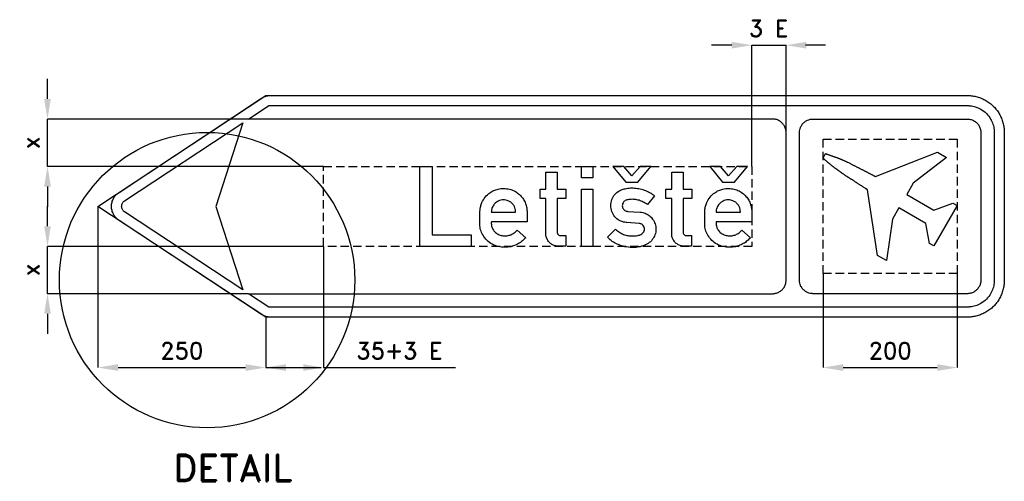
# Model space of a CAD drawing. Header units: millimetres. Extents: x -97 to 1370, y -42 to 645.
import ezdxf

# ---------------------------------------------------------------- set-up
doc = ezdxf.new("R2010")
doc.units = ezdxf.units.MM
doc.header["$LTSCALE"] = 5
doc.linetypes.add('ČÁRKOVANÁX2', pattern=[1.5, 1, -0.5])
doc.layers.add('Kóty', color=2, linetype='Continuous')
doc.layers.add('Značka', color=7, linetype='Continuous')
doc.styles.get("Standard").update_dxf_attribs({"font": 'romand.shx', "height": 25})
doc.dimstyles.get("Standard").update_dxf_attribs({"dimtxt": 25, "dimasz": 30, "dimexe": 0.18, "dimexo": 0.0625, "dimgap": 12.5, "dimtad": 1, "dimdec": 0, "dimzin": 0, "dimdsep": 46, "dimtxsty": 'Standard', "dimcen": 0.09, "dimadec": 0, "dimazin": 0, "dimtfac": 1, "dimtdec": 0, "dimtofl": 0, "dimtmove": 0, "dimatfit": 3, "dimfxl": 1, "dimtolj": 1, "dimtzin": 0, "dimarcsym": 0})

# ---------------------------------------------------------------- blocks, each defined once
blk = doc.blocks.new('*D0')
at = {"layer": 'Defpoints', "color": 0, "transparency": 16777216}
for p in [(19.6, 366.9), (269.6, 201.9), (269.6, 126.9)]:
    blk.add_point(p, dxfattribs=at)
at = {"layer": 'Kóty', "color": 0, "lineweight": -2, "transparency": 16777216}
for p, q in [((19.6, 366.9), (19.6, 126.8)), ((269.6, 201.9), (269.6, 126.8)), ((49.6, 126.9), (239.6, 126.9))]:
    blk.add_line(p, q, dxfattribs=at)
at = {"layer": 'Kóty', "color": 0, "transparency": 16777216}
for points in [[(49.6, 131.9), (49.6, 121.9), (19.6, 126.9)], [(239.6, 131.9), (239.6, 121.9), (269.6, 126.9)]]:
    blk.add_solid(points, dxfattribs=at)
at = {"layer": 'Kóty', "color": 0, "transparency": 16777216, "insert": (144.6, 151.9), "char_height": 25, "attachment_point": 5}
blk.add_mtext('\\A1;250', dxfattribs=at)
blk = doc.blocks.new('*D1')
at = {"layer": 'Defpoints', "color": 0, "transparency": 16777216}
for p in [(355.6, 307.4), (269.6, 164.3), (355.6, 126.9)]:
    blk.add_point(p, dxfattribs=at)
at = {"layer": 'Kóty', "color": 0, "lineweight": -2, "transparency": 16777216}
for p, q in [((355.6, 307.4), (355.6, 126.8)), ((269.6, 164.3), (269.6, 126.8)), ((299.6, 126.9), (325.6, 126.9)), ((355.6, 126.9), (552.3, 126.9))]:
    blk.add_line(p, q, dxfattribs=at)
at = {"layer": 'Kóty', "color": 0, "transparency": 16777216}
for points in [[(299.6, 131.9), (299.6, 121.9), (269.6, 126.9)], [(325.6, 131.9), (325.6, 121.9), (355.6, 126.9)]]:
    blk.add_solid(points, dxfattribs=at)
at = {"layer": 'Kóty', "color": 0, "transparency": 16777216, "insert": (468.9, 151.9), "char_height": 25, "attachment_point": 5}
blk.add_mtext('\\A1;35+3 E', dxfattribs=at)
blk = doc.blocks.new('*D2')
at = {"layer": 'Defpoints', "color": 0, "transparency": 16777216}
for p in [(-55.4, 496.9), (243.8, 496.9), (355.6, 426.4)]:
    blk.add_point(p, dxfattribs=at)
at = {"layer": 'Kóty', "color": 0, "lineweight": -2, "transparency": 16777216}
for p, q in [((-55.4, 526.9), (-55.4, 556.9)), ((243.7, 496.9), (-55.6, 496.9)), ((355.5, 426.4), (-55.6, 426.4)), ((-55.4, 396.4), (-55.4, 366.4))]:
    blk.add_line(p, q, dxfattribs=at)
at = {"layer": 'Kóty', "color": 0, "transparency": 16777216}
for points in [[(-60.4, 526.9), (-50.4, 526.9), (-55.4, 496.9)], [(-60.4, 396.4), (-50.4, 396.4), (-55.4, 426.4)]]:
    blk.add_solid(points, dxfattribs=at)
at = {"layer": 'Kóty', "color": 0, "transparency": 16777216, "insert": (-80.4, 461.7), "char_height": 25, "attachment_point": 5, "rotation": 90}
blk.add_mtext('\\A1;x', dxfattribs=at)
blk = doc.blocks.new('*D3')
at = {"layer": 'Defpoints', "color": 0, "transparency": 16777216}
for p in [(355.6, 307.4), (-55.4, 236.9), (243.8, 236.9)]:
    blk.add_point(p, dxfattribs=at)
at = {"layer": 'Kóty', "color": 0, "lineweight": -2, "transparency": 16777216}
for p, q in [((-55.4, 337.4), (-55.4, 367.4)), ((355.5, 307.4), (-55.6, 307.4)), ((243.7, 236.9), (-55.6, 236.9)), ((-55.4, 206.9), (-55.4, 176.9))]:
    blk.add_line(p, q, dxfattribs=at)
at = {"layer": 'Kóty', "color": 0, "transparency": 16777216}
for points in [[(-60.4, 337.4), (-50.4, 337.4), (-55.4, 307.4)], [(-60.4, 206.9), (-50.4, 206.9), (-55.4, 236.9)]]:
    blk.add_solid(points, dxfattribs=at)
at = {"layer": 'Kóty', "color": 0, "transparency": 16777216, "insert": (-80.4, 272.2), "char_height": 25, "attachment_point": 5, "rotation": 90}
blk.add_mtext('\\A1;x', dxfattribs=at)
blk = doc.blocks.new('*D5')
at = {"layer": 'Defpoints', "color": 0, "transparency": 16777216}
for p in [(1099.6, 266.9), (1299.6, 266.9), (1299.6, 126.9)]:
    blk.add_point(p, dxfattribs=at)
at = {"layer": 'Kóty', "color": 0, "lineweight": -2, "transparency": 16777216}
for p, q in [((1099.6, 266.9), (1099.6, 126.8)), ((1299.6, 266.9), (1299.6, 126.8)), ((1129.6, 126.9), (1269.6, 126.9))]:
    blk.add_line(p, q, dxfattribs=at)
at = {"layer": 'Kóty', "color": 0, "transparency": 16777216}
for points in [[(1129.6, 131.9), (1129.6, 121.9), (1099.6, 126.9)], [(1269.6, 131.9), (1269.6, 121.9), (1299.6, 126.9)]]:
    blk.add_solid(points, dxfattribs=at)
at = {"layer": 'Kóty', "color": 0, "transparency": 16777216, "insert": (1199.6, 151.9), "char_height": 25, "attachment_point": 5}
blk.add_mtext('\\A1;200', dxfattribs=at)

msp = doc.modelspace()

# ---------------------------------------------------------------- linework, layer by layer
at = {"layer": 'Kóty'}
for p, q in [((963.6, 606.9), (933.6, 606.9)), ((993.6, 426.5), (993.6, 607.1)), ((1044.6, 426.5), (1044.6, 607.1)), ((1103.4, 606.9), (1073.4, 606.9))]:
    msp.add_line(p, q, dxfattribs=at)
for points in [[(993.6, 606.9), (1044.6, 606.9)], [(-55.4, 426.4), (-55.4, 496.9)], [(-55.4, 236.9), (-55.4, 307.4)], [(269.6, 126.9), (352.2, 126.9)]]:
    msp.add_lwpolyline(points, dxfattribs=at)
for points in [[(963.6, 611.9), (963.6, 601.9), (993.6, 606.9)], [(1074.6, 611.9), (1074.6, 601.9), (1044.6, 606.9)]]:
    msp.add_solid(points, dxfattribs=at)
at = {"layer": 'Značka', "color": 7}
msp.add_lwpolyline([(277.1, 201.9), (269.6, 201.9), (19.6, 366.9), (269.6, 531.9), (277.1, 531.9)], dxfattribs=at)
at = {"layer": 'Značka', "color": 3}
for points in [[(943.6, 201.9), (277.1, 201.9), (276.4, 202), (275.6, 202, -0.031197), (272.7, 202.3, -0.030404), (269.9, 203, -0.031439), (267.2, 204, -0.034567), (264.6, 205.3), (263.9, 205.7), (263.3, 206.1), (51.2, 346.1), (50.2, 346.8), (49.2, 347.5, -0.052621), (45.7, 351, -0.052763), (43, 355.1, -0.065594), (40.7, 360.8, -0.065786), (40, 366.9, -0.065487), (40.7, 373.1, -0.063894), (43, 378.8, -0.052764), (45.7, 382.9, -0.057603), (49.2, 386.3), (50.2, 387.1), (51.2, 387.8), (263.3, 527.8), (263.9, 528.2), (264.6, 528.6, -0.030757), (267.2, 529.9, -0.030254), (269.9, 530.9, -0.031549), (272.7, 531.6, -0.034909), (275.6, 531.9), (276.4, 531.9), (277.1, 531.9), (924.6, 531.9), (943.6, 531.9), (1314.6, 531.9), (1314.8, 531.9), (1315, 531.9, -0.032187), (1322.1, 531.4, -0.035442), (1329.1, 530, -0.036278), (1335.9, 527.7, -0.034421), (1342.2, 524.5, -0.033718), (1348.1, 520.5, -0.034078), (1353.5, 515.8, -0.034199), (1358.2, 510.5, -0.034241), (1362.1, 504.6, -0.034034), (1365.3, 498.2, -0.033395), (1367.6, 491.5, -0.034109), (1369.1, 484.5, -0.036744), (1369.6, 477.4), (1369.6, 477.2), (1369.6, 476.9), (1369.6, 256.9), (1369.6, 256.7), (1369.6, 256.5, -0.032171), (1369.1, 249.4, -0.035429), (1367.6, 242.4, -0.03628), (1365.4, 235.7, -0.034417), (1362.1, 229.3, -0.03373), (1358.2, 223.4, -0.034083), (1353.5, 218, -0.034206), (1348.1, 213.3, -0.034234), (1342.2, 209.4, -0.034038), (1335.8, 206.2, -0.033409), (1329.1, 203.9, -0.034122), (1322.1, 202.4, -0.036743), (1315, 201.9), (1314.8, 201.9), (1314.6, 201.9), (943.6, 201.9)], [(1024.6, 496.9), (243.8, 496.9), (274.1, 516.9), (1314.6, 516.9, -0.003559), (1316.7, 516.9, -0.01065), (1318.8, 516.7, -0.055538), (1326.9, 515, -0.056145), (1334.6, 511.6, -0.069745), (1342.9, 505.3, -0.068381), (1349.2, 496.9, -0.056441), (1352.7, 489.3, -0.061164), (1354.4, 481.1), (1354.5, 479), (1354.6, 476.9), (1354.6, 256.9), (1354.5, 254.8), (1354.4, 252.8, -0.055774), (1352.7, 244.6, -0.056174), (1349.2, 236.9, -0.069689), (1342.9, 228.6, -0.068357), (1334.6, 222.3, -0.056434), (1326.9, 218.8, -0.061163), (1318.8, 217.2, -0.012197), (1316.7, 217, -0.004056), (1314.6, 216.9), (274.1, 216.9), (243.8, 236.9), (1024.6, 236.9), (1024.9, 236.9), (1025.1, 236.9, 0.033856), (1027.7, 237.2, 0.035589), (1030.3, 237.8, 0.035976), (1032.7, 238.7, 0.034672), (1035, 239.9, 0.034152), (1037.2, 241.4, 0.034402), (1039.1, 243.2, 0.03454), (1040.8, 245.2, 0.034613), (1042.2, 247.4, 0.034386), (1043.3, 249.8, 0.03378), (1044, 252.3, 0.028202), (1044.4, 254.4, 0.030642), (1044.6, 256.5), (1044.6, 256.7), (1044.6, 256.9), (1044.6, 476.9), (1044.6, 477.2), (1044.6, 477.5, 0.033836), (1044.4, 480.1, 0.035611), (1043.8, 482.6, 0.035976), (1042.9, 485.1, 0.034672), (1041.6, 487.4, 0.034131), (1040.1, 489.5, 0.034453), (1038.4, 491.4, 0.034559), (1036.4, 493.1, 0.034552), (1034.1, 494.5, 0.034382), (1031.8, 495.6, 0.033961), (1029.3, 496.4, 0.028182), (1027.2, 496.8, 0.029981), (1025.1, 496.9), (1024.8, 496.9), (1024.6, 496.9)], [(59.5, 358.6), (59.1, 358.9), (58.7, 359.2, -0.052069), (57.3, 360.6, -0.052852), (56.2, 362.2, -0.065837), (55.3, 364.5, -0.065664), (55, 366.9, -0.065375), (55.3, 369.4, -0.06423), (56.2, 371.7, -0.052882), (57.3, 373.3, -0.056877), (58.7, 374.7), (59.1, 375), (59.5, 375.3), (235.4, 491.4), (195.4, 366.9), (235.4, 242.4), (59.5, 358.6)], [(1334.6, 476.9), (1334.6, 256.9), (1334.6, 256.7), (1334.6, 256.4, -0.033903), (1334.4, 253.8, -0.035566), (1333.8, 251.3, -0.035997), (1332.9, 248.8, -0.034652), (1331.6, 246.5, -0.034183), (1330.1, 244.3, -0.034453), (1328.4, 242.4, -0.034495), (1326.4, 240.8, -0.034585), (1324.1, 239.4, -0.034386), (1321.8, 238.3, -0.033766), (1319.3, 237.5, -0.028259), (1317.2, 237.1, -0.030642), (1315.1, 236.9), (1314.8, 236.9), (1314.6, 236.9), (1222.6, 236.9), (1084.6, 236.9, -0.003563), (1083.5, 237, -0.010682), (1082.5, 237, -0.055762), (1078.4, 237.9, -0.056127), (1074.6, 239.6, -0.069679), (1070.4, 242.8, -0.068421), (1067.3, 246.9, -0.056428), (1065.5, 250.8, -0.061033), (1064.7, 254.8), (1064.6, 255.9), (1064.6, 256.9), (1064.6, 476.9), (1064.6, 478), (1064.7, 479, -0.055597), (1065.5, 483.1, -0.056198), (1067.3, 486.9, -0.069754), (1070.4, 491.1, -0.068353), (1074.6, 494.3, -0.056394), (1078.4, 496, -0.061079), (1082.5, 496.8, -0.012143), (1083.5, 496.9, -0.004091), (1084.6, 496.9), (1314.6, 496.9), (1314.9, 496.9), (1315.1, 496.9, -0.033899), (1317.7, 496.7, -0.035607), (1320.3, 496.1, -0.035954), (1322.7, 495.2, -0.034599), (1325, 494, -0.034132), (1327.2, 492.5, -0.0345), (1329.1, 490.7, -0.034575), (1330.8, 488.7, -0.034544), (1332.2, 486.5, -0.034381), (1333.3, 484.1, -0.033952), (1334, 481.6, -0.028178), (1334.4, 479.5, -0.029978), (1334.6, 477.4), (1334.6, 477.2), (1334.6, 476.9)], [(716.5, 307.5), (705.7, 307.5), (704.9, 307.5, -0.007829), (704.1, 307.6, -0.063539), (699.2, 308.7, -0.071658), (694.7, 311, -0.079325), (690.7, 314.8, -0.071791), (688, 319.6, -0.036611), (687.2, 321.9, -0.046837), (686.8, 324.3), (686.7, 324.9), (686.7, 325.5), (686.7, 378.6), (678.1, 378.6), (678.1, 392.5), (686.7, 392.5), (686.7, 417.9), (703.7, 417.9), (703.7, 392.5), (716.6, 392.5), (716.6, 378.6), (703.7, 378.6), (703.7, 329), (703.7, 328.6), (703.7, 328.3, 0.048085), (704.1, 326.9, 0.071767), (704.7, 325.6, 0.102033), (706.1, 324.2, 0.119775), (707.9, 323.5), (708.3, 323.4), (708.7, 323.4), (716.5, 323.4), (716.5, 307.5)], [(903.9, 307.5), (893.2, 307.5), (892.3, 307.5), (891.5, 307.6, -0.063542), (886.6, 308.7, -0.071651), (882.2, 311, -0.07931), (878.2, 314.8, -0.071791), (875.4, 319.6, -0.036565), (874.6, 321.9, -0.046837), (874.2, 324.3), (874.2, 324.9), (874.2, 325.5), (874.2, 378.6), (865.6, 378.6), (865.6, 392.5), (874.2, 392.5), (874.2, 417.9), (891.1, 417.9), (891.1, 392.5), (904, 392.5), (904, 378.6), (891.1, 378.6), (891.1, 329), (891.1, 328.6), (891.2, 328.3), (891.5, 326.9, 0.071767), (892.2, 325.6, 0.101989), (893.6, 324.2, 0.119752), (895.4, 323.5), (895.7, 323.4), (896.1, 323.4), (903.9, 323.4), (903.9, 307.5)], [(656.8, 320.3), (655.7, 319.1), (654.5, 317.9, -0.045829), (649.1, 313.3, -0.046329), (642.9, 309.8, -0.057685), (634.6, 306.9, -0.056155), (625.7, 306, -0.062983), (616, 307, -0.071136), (607, 310.5, -0.073605), (599.2, 316.3, -0.068185), (593.2, 324.1, -0.062716), (589.7, 331.8, -0.07957), (588.6, 340), (588.6, 340.7), (588.6, 341.3), (588.6, 359.6), (588.7, 360.4), (588.8, 361.2, -0.03163), (589.8, 367, -0.04263), (591.6, 372.5, -0.074803), (596.5, 380.8, -0.075601), (603.6, 387.3, -0.053411), (609.4, 390.6, -0.049388), (615.7, 392.6, -0.060564), (624.2, 393.6, -0.063994), (632.6, 392.4, -0.058848), (639.8, 389.8, -0.056368), (646.2, 385.5, -0.052438), (651.2, 380.5, -0.056927), (655, 374.7, -0.054708), (657.5, 368, -0.044553), (658.7, 361), (658.8, 360.4), (658.8, 359.7), (658.8, 343.7), (605.7, 343.7), (605.6, 342.5), (605.6, 341.3, 0.065029), (606.4, 336.3, 0.077925), (608.6, 331.7, 0.098997), (613.1, 327, 0.081464), (619, 324.1, 0.070361), (624.8, 323, 0.067887), (630.7, 323.5, 0.063562), (636.1, 325.3, 0.066283), (640.9, 328.4, 0.019664), (642.5, 329.9), (644, 331.4), (656.8, 320.3)], [(790.3, 333.2), (792, 331.7), (793.7, 330.3, 0.050039), (799.4, 326.6, 0.056138), (805.7, 324.1, 0.049962), (812.1, 323, 0.033646), (818.6, 323, 0.038686), (823.6, 323.5, 0.077322), (828.4, 325.2, 0.063263), (830.9, 326.9, 0.091124), (832.7, 329.2, 0.106318), (833.6, 332.2, 0.097799), (833.3, 335.5, 0.097106), (831.9, 338.4, 0.108354), (829.5, 340.4, 0.056561), (827.9, 341.1, 0.036394), (826.1, 341.5), (825.9, 341.5), (825.6, 341.6), (807.2, 342.7), (806.7, 342.7), (806.2, 342.8, -0.027545), (802.2, 343.6, -0.042513), (798.4, 344.9, -0.098508), (791.1, 349.9, -0.092422), (786.1, 357.2, -0.094775), (783.6, 365.9, -0.093607), (784.5, 374.8, -0.090671), (788.2, 382.9, -0.098272), (794.5, 389, -0.058646), (799.4, 391.6, -0.039431), (804.7, 393.1, -0.04424), (812.8, 394.3, -0.04148), (821, 394, -0.040578), (829.2, 392.5, -0.039789), (837.1, 389.7, -0.029687), (842.3, 387.1, -0.035321), (847, 383.9), (847.8, 383.3), (848.6, 382.7), (838, 369.5), (836.5, 370.6), (834.9, 371.6, 0.045159), (828.8, 374.8, 0.050327), (822.3, 376.7, 0.054352), (815.6, 377.4, 0.0558), (808.8, 376.7, 0.038002), (806.3, 376, 0.075485), (804, 374.7, 0.078583), (802.4, 373.1, 0.070058), (801.2, 370.9, 0.088566), (800.7, 367.9, 0.099166), (801.2, 364.9, 0.088261), (802.5, 362.6, 0.083963), (804.5, 360.8, 0.058972), (806.2, 360, 0.056694), (808.1, 359.6), (808.4, 359.6), (808.6, 359.5), (827.1, 358.4), (827.4, 358.4), (827.7, 358.3, -0.037189), (831.2, 357.7, -0.036331), (834.6, 356.6, -0.071973), (840.8, 353.1, -0.074478), (845.8, 347.8, -0.08466), (849.5, 340.7, -0.086129), (850.7, 332.7, -0.08751), (849.3, 324.6, -0.087834), (845.3, 317.4, -0.0834), (839.1, 311.7, -0.064796), (831.5, 308.1, -0.05395), (823.3, 306.1, -0.041669), (814.9, 305.8, -0.045224), (804.6, 306.9, -0.048841), (794.8, 310, -0.044385), (787.4, 313.7, -0.054458), (780.9, 318.7), (779.6, 319.9), (778.4, 321.2), (790.3, 333.2)], [(991.6, 320.3), (990.5, 319.1), (989.3, 317.9, -0.045817), (983.9, 313.3, -0.046329), (977.7, 309.8, -0.057681), (969.3, 306.9, -0.056155), (960.5, 306, -0.062982), (950.8, 307, -0.071136), (941.8, 310.5, -0.073605), (934, 316.3, -0.068185), (928, 324.1, -0.06273), (924.5, 331.8, -0.07957), (923.4, 340), (923.4, 340.7), (923.4, 341.3), (923.4, 359.6), (923.5, 360.4), (923.5, 361.2, -0.03163), (924.5, 367, -0.04263), (926.4, 372.5, -0.074798), (931.3, 380.8, -0.075596), (938.4, 387.3, -0.053411), (944.2, 390.6, -0.049386), (950.5, 392.6, -0.060563), (959, 393.6, -0.063992), (967.4, 392.4, -0.058852), (974.6, 389.8, -0.056372), (981, 385.5, -0.052438), (986, 380.5, -0.056927), (989.8, 374.7, -0.054708), (992.3, 368, -0.044553), (993.5, 361), (993.5, 360.4), (993.6, 359.7), (993.6, 343.7), (940.4, 343.7), (940.4, 342.5), (940.4, 341.3, 0.065005), (941.2, 336.3, 0.077936), (943.4, 331.7, 0.098997), (947.9, 327, 0.081464), (953.8, 324.1, 0.070361), (959.6, 323, 0.067887), (965.5, 323.5, 0.063562), (970.9, 325.3, 0.066283), (975.7, 328.4), (977.2, 329.9), (978.7, 331.4), (991.6, 320.3)], [(641.7, 358.5), (641.6, 360.6, 0.024954), (641.3, 362.6, 0.067221), (639.9, 366.7, 0.06519), (637.5, 370.3, 0.074788), (633.7, 373.7, 0.075279), (629.2, 375.7, 0.10861), (621.6, 376.4, 0.11325), (614.3, 373.8, 0.086983), (610, 370.2, 0.07897), (607, 365.3, 0.038493), (606.2, 362.9, 0.045033), (605.7, 360.4), (605.7, 359.5), (605.6, 358.5), (641.7, 358.5)], [(976.5, 358.5), (976.4, 360.6), (976.1, 362.6, 0.067221), (974.7, 366.7, 0.06519), (972.2, 370.3, 0.074788), (968.5, 373.7, 0.075279), (964, 375.7, 0.108609), (956.3, 376.4, 0.113253), (949.1, 373.8, 0.086989), (944.7, 370.2, 0.078962), (941.8, 365.3, 0.038493), (940.9, 362.9, 0.045033), (940.5, 360.4), (940.4, 359.5), (940.4, 358.5), (976.5, 358.5)]]:
    msp.add_lwpolyline(points, format="xyb", dxfattribs=at)
at = {"layer": 'Značka', "color": 6, "linetype": 'ČÁRKOVANÁX2', "ltscale": 2.5}
for points in [[(1099.6, 266.9), (1099.6, 466.9), (1299.6, 466.9), (1299.6, 266.9), (1099.6, 266.9)], [(355.6, 307.4), (355.6, 426.4), (993.6, 426.4), (993.6, 307.4), (355.6, 307.4)]]:
    msp.add_lwpolyline(points, dxfattribs=at)
at = {"layer": 'Značka', "color": 3}
for points in [[(1264.8, 307.9), (1258.1, 311.7), (1252.9, 341.5), (1212.6, 364.6), (1202.9, 347.9), (1194.3, 286.2), (1180.9, 293.8), (1165.9, 391.6), (1165.9, 391.7), (1165.9, 391.7), (1165.8, 391.7), (1165.7, 391.8), (1165.6, 391.9), (1165.5, 392), (1165.4, 392), (1165.2, 392.1), (1165.1, 392.2), (1165, 392.2), (1165, 392.3), (1164.9, 392.3), (1164.9, 392.3), (1164.9, 392.3), (1164.9, 392.4), (1164.9, 392.4), (1164.7, 392.4), (1164.6, 392.5), (1164.4, 392.7), (1164.1, 392.8), (1163.6, 393.2), (1163, 393.6), (1162.2, 394.1), (1161.4, 394.6), (1160.6, 395.2), (1159.8, 395.7), (1159, 396.2), (1158.2, 396.7), (1157.9, 396.9), (1157.6, 397.1), (1157.3, 397.3), (1156.9, 397.5), (1156, 398.1), (1155.1, 398.7), (1154.3, 399.2), (1153.5, 399.7), (1152.7, 400.2), (1151.9, 400.7), (1151.2, 401.2), (1150.4, 401.7), (1150.1, 401.9), (1149.7, 402.1), (1149.4, 402.3), (1149.1, 402.5), (1148.2, 403.1), (1147.2, 403.7), (1146.4, 404.2), (1145.6, 404.7), (1144.8, 405.2), (1144.1, 405.7), (1143.3, 406.2), (1142.5, 406.7), (1142.2, 406.9), (1141.8, 407.1), (1141.5, 407.3), (1141.2, 407.5), (1140.5, 408), (1139.7, 408.5), (1139.1, 408.9), (1138.5, 409.3), (1137.9, 409.7), (1137.2, 410.1), (1136.6, 410.5), (1136, 410.9), (1135.7, 411.1), (1135.5, 411.2), (1135.2, 411.4), (1135, 411.6), (1134.2, 412.1), (1133.5, 412.6), (1132.8, 413), (1132.2, 413.4), (1131.6, 413.8), (1130.9, 414.3), (1130.3, 414.7), (1129.7, 415.1), (1129.4, 415.3), (1129.1, 415.5), (1128.9, 415.6), (1128.6, 415.8), (1128.2, 416.1), (1127.7, 416.4), (1127.4, 416.7), (1127, 416.9), (1126.6, 417.2), (1126.2, 417.5), (1125.9, 417.7), (1125.6, 417.9), (1125.3, 418.2), (1124.9, 418.4), (1124.4, 418.8), (1123.9, 419.2), (1123.4, 419.5), (1123, 419.8), (1122.5, 420.1), (1122.1, 420.5), (1121.7, 420.8), (1121.2, 421.1), (1121.1, 421.2), (1120.9, 421.4), (1120.7, 421.5), (1120.5, 421.6), (1119.8, 422.1), (1119.2, 422.6), (1118.6, 423.1), (1118, 423.5), (1117.4, 423.9), (1116.9, 424.3), (1116.3, 424.8), (1115.7, 425.2), (1115.5, 425.4), (1115.3, 425.5), (1115, 425.7), (1114.8, 425.9), (1114.1, 426.4), (1113.5, 426.9), (1112.9, 427.4), (1112.3, 427.8), (1111.8, 428.3), (1111.2, 428.7), (1110.7, 429.1), (1110.1, 429.6), (1109.9, 429.8), (1109.7, 429.9), (1109.5, 430.1), (1109.2, 430.3), (1108.7, 430.7), (1108.2, 431.2), (1107.7, 431.5), (1107.3, 431.9), (1106.9, 432.3), (1106.4, 432.7), (1106.1, 433), (1105.7, 433.3), (1105.3, 433.6), (1104.9, 434), (1104.3, 434.5), (1103.8, 435), (1103.3, 435.4), (1102.9, 435.8), (1102.4, 436.2), (1102, 436.6), (1101.5, 437), (1101.1, 437.5), (1100.9, 437.6), (1100.7, 437.8), (1100.6, 437.9), (1100.5, 438), (1100.4, 438.1), (1100.4, 438.1), (1100.4, 438.1), (1100.4, 438.2), (1100.3, 438.2), (1100.3, 438.2), (1100.3, 438.3), (1100.2, 438.3), (1100.1, 438.4), (1100, 438.5), (1100, 438.5), (1099.9, 438.6), (1099.8, 438.7), (1099.7, 438.8), (1099.7, 438.8), (1099.7, 438.8), (1099.6, 438.8), (1099.6, 438.9), (1099.6, 438.9), (1099.6, 438.9), (1103.3, 445.6), (1103.4, 445.5), (1103.4, 445.5), (1103.5, 445.5), (1103.6, 445.5), (1103.7, 445.4), (1103.8, 445.4), (1103.9, 445.3), (1104, 445.3), (1104.1, 445.3), (1104.2, 445.2), (1104.2, 445.2), (1104.3, 445.2), (1104.3, 445.2), (1104.3, 445.2), (1104.3, 445.2), (1104.4, 445.2), (1104.5, 445.1), (1104.6, 445.1), (1104.8, 445), (1105, 444.9), (1105.5, 444.7), (1106.1, 444.5), (1106.8, 444.3), (1107.5, 444), (1108.2, 443.8), (1108.9, 443.5), (1109.6, 443.3), (1110.3, 443), (1110.6, 442.9), (1110.8, 442.8), (1111.1, 442.7), (1111.4, 442.6), (1112.2, 442.4), (1113, 442.1), (1113.6, 441.8), (1114.3, 441.6), (1115, 441.4), (1115.6, 441.1), (1116.3, 440.9), (1116.9, 440.7), (1117.2, 440.6), (1117.4, 440.5), (1117.7, 440.4), (1118, 440.3), (1118.8, 440), (1119.5, 439.7), (1120.2, 439.5), (1120.8, 439.3), (1121.5, 439), (1122.1, 438.8), (1122.8, 438.5), (1123.4, 438.3), (1123.7, 438.2), (1123.9, 438.1), (1124.2, 438), (1124.5, 437.9), (1125.1, 437.6), (1125.7, 437.4), (1126.2, 437.2), (1126.8, 437), (1127.3, 436.7), (1127.8, 436.5), (1128.3, 436.3), (1128.8, 436.1), (1129, 436), (1129.2, 435.9), (1129.5, 435.8), (1129.7, 435.7), (1130.5, 435.4), (1131.2, 435), (1131.9, 434.7), (1132.6, 434.4), (1133.2, 434.1), (1133.9, 433.8), (1134.5, 433.4), (1135.2, 433.1), (1135.4, 433), (1135.7, 432.9), (1136, 432.7), (1136.2, 432.6), (1137.4, 432), (1138.6, 431.5), (1139.5, 431), (1140.5, 430.5), (1141.5, 430), (1142.4, 429.5), (1143.4, 429), (1144.4, 428.5), (1144.8, 428.3), (1145.2, 428.1), (1145.6, 428), (1145.9, 427.8), (1146.9, 427.2), (1147.9, 426.7), (1148.8, 426.3), (1149.6, 425.9), (1150.5, 425.5), (1151.3, 425), (1152.1, 424.6), (1153, 424.2), (1153.3, 424), (1153.6, 423.8), (1154, 423.7), (1154.3, 423.5), (1155.3, 423), (1156.3, 422.5), (1157.1, 422), (1158, 421.6), (1158.8, 421.2), (1159.7, 420.7), (1160.5, 420.3), (1161.4, 419.9), (1161.7, 419.7), (1162, 419.5), (1162.4, 419.3), (1162.7, 419.2), (1163.5, 418.8), (1164.3, 418.4), (1165, 418), (1165.6, 417.7), (1166.3, 417.3), (1167, 417), (1167.6, 416.6), (1168.3, 416.3), (1168.6, 416.2), (1168.8, 416), (1169.1, 415.9), (1169.4, 415.8), (1170.2, 415.3), (1171, 414.9), (1171.7, 414.6), (1172.4, 414.2), (1173.1, 413.9), (1173.8, 413.5), (1174.5, 413.1), (1175.2, 412.8), (1175.5, 412.7), (1175.8, 412.5), (1176, 412.4), (1176.1, 412.3), (1176.2, 412.3), (1176.3, 412.2), (1176.4, 412.2), (1176.4, 412.2), (1176.4, 412.2), (1176.5, 412.2), (1176.5, 412.1), (1176.6, 412.1), (1176.8, 412), (1176.9, 412), (1177, 411.9), (1177.1, 411.9), (1177.2, 411.8), (1177.4, 411.7), (1177.4, 411.7), (1177.5, 411.7), (1177.5, 411.7), (1177.5, 411.7), (1177.5, 411.6), (1177.6, 411.6), (1269.9, 447.7), (1283.3, 439.9), (1234, 401.4), (1224.4, 384.6), (1264.6, 361.5), (1292.9, 371.8), (1299.6, 368.1), (1264.8, 307.9)], [(499.3, 307.4), (499.3, 426.4), (517.3, 426.4), (517.3, 324.5), (575.7, 324.5), (575.7, 307.4), (499.3, 307.4)], [(739.9, 409.4), (739.9, 426.4), (757, 426.4), (757, 409.4), (739.9, 409.4)], [(805.9, 403.1), (824, 403.1), (843.1, 426.4), (827.1, 426.4), (814.9, 412.6), (802.7, 426.4), (786.8, 426.4), (805.9, 403.1)], [(949.9, 403.1), (968, 403.1), (987.1, 426.4), (971.1, 426.4), (958.9, 412.6), (946.7, 426.4), (930.8, 426.4), (949.9, 403.1)], [(739.9, 307.4), (739.9, 392.3), (757, 392.3), (757, 307.4), (739.9, 307.4)]]:
    msp.add_lwpolyline(points, dxfattribs=at)
at = {"layer": 'Značka', "color": 7}
msp.add_circle((182.3, 257.1), 220, dxfattribs=at)

# ---------------------------------------------------------------- texts
at = {"layer": 'Kóty', "insert": (1018.7, 631.9), "char_height": 25, "attachment_point": 5}
msp.add_mtext('\\A1;3 E', dxfattribs=at)
at = {"layer": 'Značka', "color": 7, "insert": (220.1, -22.5), "char_height": 40, "attachment_point": 5}
msp.add_mtext('\\A1;DETAIL', dxfattribs=at)

# ---------------------------------------------------------------- dimensions: what is measured, and where the dimension line sits
at = {"layer": 'Kóty'}
for base, p1, p2, picture, middle in [((-55.4, 496.9), (355.6, 426.4), (243.8, 496.9), '*D2', (-80.4, 461.7)), ((-55.4, 236.9), (355.6, 307.4), (243.8, 236.9), '*D3', (-80.4, 272.2))]:
    dim = msp.add_linear_dim(base=base, p1=p1, p2=p2, angle=90, text='x', dimstyle='Standard', dxfattribs=at)
    dim.commit()
    dim.dimension.update_dxf_attribs({"geometry": picture, "text_midpoint": middle})
for base, p1, p2, picture, middle in [((269.6, 126.9), (19.6, 366.9), (269.6, 201.9), '*D0', (144.6, 151.9)), ((1299.6, 126.9), (1099.6, 266.9), (1299.6, 266.9), '*D5', (1199.6, 151.9))]:
    dim = msp.add_linear_dim(base=base, p1=p1, p2=p2, dimstyle='Standard', dxfattribs=at)
    dim.commit()
    dim.dimension.update_dxf_attribs({"geometry": picture, "text_midpoint": middle})
dim = msp.add_linear_dim(base=(355.6, 126.9), p1=(269.6, 164.3), p2=(355.6, 307.4), text='35+3 E', dimstyle='Standard', dxfattribs=at)
dim.commit()
dim.dimension.update_dxf_attribs({"geometry": '*D1', "text_midpoint": (468.9, 151.9)})

doc.saveas('drawing.dxf')
